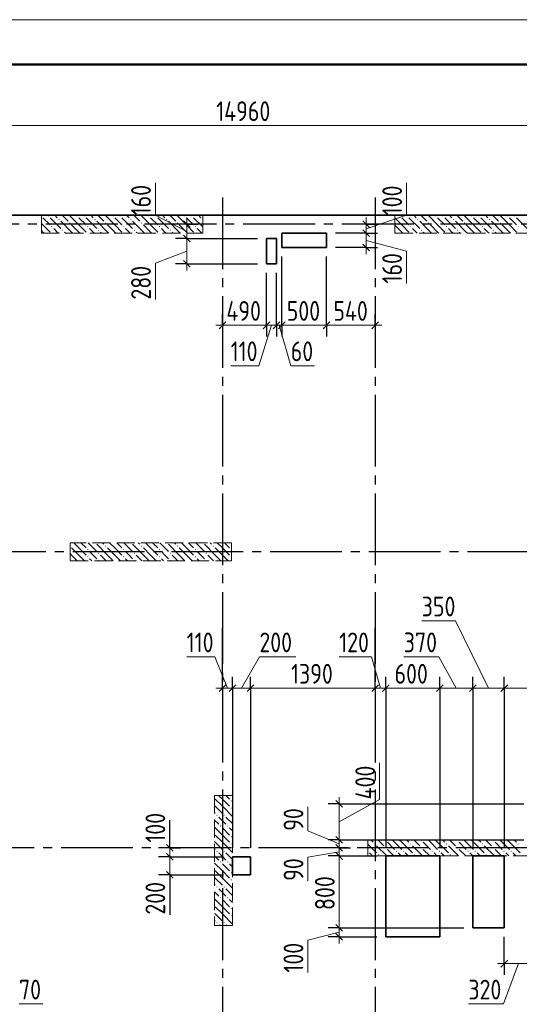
# Model space of a CAD drawing. Header units: millimetres. Extents: x 0 to 43617, y 0 to 59400.
# Tile 22 of 24: x 12361 to 17932, y 48426 to 59400. Entities that reach past the tile are written whole.
import ezdxf

# ---------------------------------------------------------------- set-up
doc = ezdxf.new("R2010")
doc.units = ezdxf.units.MM
doc.linetypes.add('______2', pattern=[270, 200, -70])
doc.linetypes.add('______5', pattern=[1100, 800, -100, 100, -100])
for name, color, linetype, lineweight in [('Standard', 7, 'Continuous', 25), ('ЖБ Пилон', 180, 'Continuous', 25), ('Оси', 40, '______5', 18), ('Примечания', 7, 'Continuous', 25), ('Размерная выноска', 7, 'Continuous', 13)]:
    doc.layers.add(name, color=color, linetype=linetype, lineweight=lineweight)
doc.layers.add('ЖБ Перекрытие верхний уровень', color=7, linetype='Continuous', lineweight=25, true_color=0xe0e0ff)
doc.layers.add('ЖБ Стена верхний уровень', color=7, linetype='Continuous', lineweight=25, true_color=0x006e00)
doc.styles.add('GOST 2.304-81', font='txt')

msp = doc.modelspace()

# ---------------------------------------------------------------- hatches: boundary and pattern name
at = {"layer": 'ЖБ Пилон', "linetype": 'Continuous', "lineweight": 18, "transparency": 33554687}
for points in [[(12604, 57217), (12607, 57213), (12604, 57210)], [(12674, 57213), (12681, 57220), (12687, 57213), (12681, 57207)], [(12794, 57173), (12801, 57180), (12807, 57173), (12801, 57167)], [(12994, 57213), (13001, 57220), (13007, 57213), (13001, 57207)], [(13074, 57213), (13081, 57220), (13087, 57213), (13081, 57207)], [(13194, 57173), (13201, 57180), (13207, 57173), (13201, 57167)], [(13394, 57213), (13401, 57220), (13407, 57213), (13401, 57207)], [(13474, 57213), (13481, 57220), (13487, 57213), (13481, 57207)], [(13594, 57173), (13601, 57180), (13607, 57173), (13601, 57167)], [(13794, 57213), (13801, 57220), (13807, 57213), (13801, 57207)], [(13874, 57213), (13881, 57220), (13887, 57213), (13881, 57207)], [(13994, 57173), (14001, 57180), (14007, 57173), (14001, 57167)], [(14194, 57213), (14201, 57220), (14207, 57213), (14201, 57207)], [(14274, 57213), (14281, 57220), (14287, 57213), (14281, 57207)], [(14394, 57173), (14401, 57180), (14404, 57177), (14404, 57170), (14401, 57167)], [(16594, 57213), (16601, 57220), (16607, 57213), (16601, 57207)], [(16674, 57213), (16681, 57220), (16687, 57213), (16681, 57207)], [(16794, 57173), (16801, 57180), (16807, 57173), (16801, 57167)], [(16994, 57213), (17001, 57220), (17007, 57213), (17001, 57207)], [(17074, 57213), (17081, 57220), (17087, 57213), (17081, 57207)], [(17194, 57173), (17201, 57180), (17207, 57173), (17201, 57167)], [(17394, 57213), (17401, 57220), (17407, 57213), (17401, 57207)], [(17474, 57213), (17481, 57220), (17487, 57213), (17481, 57207)], [(17594, 57173), (17601, 57180), (17607, 57173), (17601, 57167)], [(17794, 57213), (17801, 57220), (17807, 57213), (17801, 57207)], [(17874, 57213), (17881, 57220), (17887, 57213), (17881, 57207)], [(12714, 57093), (12721, 57100), (12727, 57093), (12721, 57087)], [(12914, 57133), (12921, 57140), (12927, 57133), (12921, 57127)], [(13114, 57093), (13121, 57100), (13127, 57093), (13121, 57087)], [(13314, 57133), (13321, 57140), (13327, 57133), (13321, 57127)], [(13514, 57093), (13521, 57100), (13527, 57093), (13521, 57087)], [(13714, 57133), (13721, 57140), (13727, 57133), (13721, 57127)], [(13914, 57093), (13921, 57100), (13927, 57093), (13921, 57087)], [(14114, 57133), (14121, 57140), (14127, 57133), (14121, 57127)], [(14314, 57093), (14321, 57100), (14327, 57093), (14321, 57087)], [(16714, 57093), (16721, 57100), (16727, 57093), (16721, 57087)], [(16914, 57133), (16921, 57140), (16927, 57133), (16921, 57127)], [(17114, 57093), (17121, 57100), (17127, 57093), (17121, 57087)], [(17314, 57133), (17321, 57140), (17327, 57133), (17321, 57127)], [(17514, 57093), (17521, 57100), (17527, 57093), (17521, 57087)], [(17714, 57133), (17721, 57140), (17727, 57133), (17721, 57127)], [(17914, 57093), (17921, 57100), (17927, 57093), (17921, 57087)], [(12834, 57053), (12841, 57060), (12847, 57053), (12841, 57047)], [(13234, 57053), (13241, 57060), (13247, 57053), (13241, 57047)], [(13634, 57053), (13641, 57060), (13647, 57053), (13641, 57047)], [(14034, 57053), (14041, 57060), (14047, 57053), (14041, 57047)], [(16834, 57053), (16841, 57060), (16847, 57053), (16841, 57047)], [(17234, 57053), (17241, 57060), (17247, 57053), (17241, 57047)], [(17634, 57053), (17641, 57060), (17647, 57053), (17641, 57047)], [(13204, 53570), (13201, 53567), (13198, 53570)], [(13604, 53570), (13601, 53567), (13598, 53570)], [(14004, 53570), (14001, 53567), (13998, 53570)], [(14404, 53570), (14401, 53567), (14398, 53570)], [(12924, 53537), (12927, 53533), (12924, 53530)], [(13114, 53493), (13121, 53500), (13127, 53493), (13121, 53487)], [(13234, 53453), (13241, 53460), (13247, 53453), (13241, 53447)], [(13314, 53533), (13321, 53540), (13327, 53533), (13321, 53527)], [(13514, 53493), (13521, 53500), (13527, 53493), (13521, 53487)], [(13634, 53453), (13641, 53460), (13647, 53453), (13641, 53447)], [(13714, 53533), (13721, 53540), (13727, 53533), (13721, 53527)], [(13914, 53493), (13921, 53500), (13927, 53493), (13921, 53487)], [(14034, 53453), (14041, 53460), (14047, 53453), (14041, 53447)], [(14114, 53533), (14121, 53540), (14127, 53533), (14121, 53527)], [(14314, 53493), (14321, 53500), (14327, 53493), (14321, 53487)], [(14434, 53453), (14441, 53460), (14447, 53453), (14441, 53447)], [(14514, 53533), (14521, 53540), (14527, 53533), (14521, 53527)], [(14714, 53493), (14721, 53500), (14724, 53497), (14724, 53490), (14721, 53487)], [(13114, 53413), (13121, 53420), (13127, 53413), (13121, 53407)], [(13234, 53373), (13241, 53380), (13247, 53373), (13244, 53370), (13238, 53370)], [(13514, 53413), (13521, 53420), (13527, 53413), (13521, 53407)], [(13634, 53373), (13641, 53380), (13647, 53373), (13644, 53370), (13638, 53370)], [(13914, 53413), (13921, 53420), (13927, 53413), (13921, 53407)], [(14034, 53373), (14041, 53380), (14047, 53373), (14044, 53370), (14038, 53370)], [(14314, 53413), (14321, 53420), (14327, 53413), (14321, 53407)], [(14434, 53373), (14441, 53380), (14447, 53373), (14444, 53370), (14438, 53370)], [(14714, 53413), (14721, 53420), (14724, 53417), (14724, 53410), (14721, 53407)], [(14714, 50693), (14721, 50700), (14727, 50693), (14721, 50687)], [(14714, 50613), (14721, 50620), (14727, 50613), (14721, 50607)], [(14554, 50533), (14561, 50540), (14567, 50533), (14561, 50527)], [(14634, 50533), (14641, 50540), (14647, 50533), (14641, 50527)], [(14594, 50413), (14601, 50420), (14607, 50413), (14601, 50407)], [(14674, 50413), (14681, 50420), (14687, 50413), (14681, 50407)], [(14714, 50293), (14721, 50300), (14727, 50293), (14721, 50287)], [(14714, 50213), (14721, 50220), (14727, 50213), (14721, 50207)], [(14554, 50133), (14561, 50140), (14567, 50133), (14561, 50127)], [(14634, 50133), (14641, 50140), (14647, 50133), (14641, 50127)], [(14594, 50013), (14601, 50020), (14607, 50013), (14601, 50007)], [(14674, 50013), (14681, 50020), (14687, 50013), (14681, 50007)], [(14714, 49893), (14721, 49900), (14727, 49893), (14721, 49887)], [(14554, 49733), (14561, 49740), (14567, 49733), (14561, 49727)], [(14634, 49733), (14641, 49740), (14647, 49733), (14641, 49727)], [(14714, 49813), (14721, 49820), (14727, 49813), (14721, 49807)], [(14594, 49613), (14601, 49620), (14607, 49613), (14601, 49607)], [(14674, 49613), (14681, 49620), (14687, 49613), (14681, 49607)], [(14714, 49493), (14721, 49500), (14727, 49493), (14721, 49487)], [(14714, 49413), (14721, 49420), (14727, 49413), (14721, 49407)], [(14554, 49333), (14561, 49340), (14567, 49333), (14561, 49327)], [(14634, 49333), (14641, 49340), (14647, 49333), (14641, 49327)]]:
    msp.add_hatch(color=7, dxfattribs=at).paths.add_polyline_path(points, flags=16)
at = {"layer": 'ЖБ Стена верхний уровень', "linetype": 'Continuous', "lineweight": 18, "transparency": 33554687}
for points in [[(16434, 50253), (16441, 50260), (16447, 50253), (16441, 50247)], [(16834, 50253), (16841, 50260), (16847, 50253), (16841, 50247)], [(17234, 50253), (17241, 50260), (17247, 50253), (17241, 50247)], [(17634, 50253), (17641, 50260), (17647, 50253), (17641, 50247)], [(16314, 50213), (16321, 50220), (16327, 50213), (16321, 50207)], [(16434, 50173), (16441, 50180), (16447, 50173), (16441, 50167)], [(16714, 50213), (16721, 50220), (16727, 50213), (16721, 50207)], [(16834, 50173), (16841, 50180), (16847, 50173), (16841, 50167)], [(17114, 50213), (17121, 50220), (17127, 50213), (17121, 50207)], [(17234, 50173), (17241, 50180), (17247, 50173), (17241, 50167)], [(17514, 50213), (17521, 50220), (17527, 50213), (17521, 50207)], [(17634, 50173), (17641, 50180), (17647, 50173), (17641, 50167)], [(17914, 50213), (17921, 50220), (17927, 50213), (17921, 50207)], [(16244, 50137), (16247, 50133), (16244, 50130)], [(16354, 50093), (16361, 50100), (16367, 50093), (16361, 50087)], [(16554, 50133), (16561, 50140), (16567, 50133), (16561, 50127)], [(16634, 50133), (16641, 50140), (16647, 50133), (16641, 50127)], [(16754, 50093), (16761, 50100), (16767, 50093), (16761, 50087)], [(16954, 50133), (16961, 50140), (16967, 50133), (16961, 50127)], [(17034, 50133), (17041, 50140), (17047, 50133), (17041, 50127)], [(17154, 50093), (17161, 50100), (17167, 50093), (17161, 50087)], [(17354, 50133), (17361, 50140), (17367, 50133), (17361, 50127)], [(17434, 50133), (17441, 50140), (17447, 50133), (17441, 50127)], [(17554, 50093), (17561, 50100), (17567, 50093), (17561, 50087)], [(17754, 50133), (17761, 50140), (17767, 50133), (17761, 50127)], [(17834, 50133), (17841, 50140), (17847, 50133), (17841, 50127)]]:
    msp.add_hatch(color=7, dxfattribs=at).paths.add_polyline_path(points, flags=16)

# ---------------------------------------------------------------- linework, layer by layer
at = {"layer": 'Standard', "color": 7, "linetype": 'Continuous', "lineweight": 13, "transparency": 33554687}
for p, q in [((22354, 58220), (7394, 58220)), ((13874, 57220), (13874, 57580)), ((16674, 57220), (16674, 57580)), ((14224, 57040), (13874, 57220)), ((14224, 57120), (14224, 57195)), ((16224, 57070), (16674, 57220)), ((16224, 57120), (16224, 57195)), ((14224, 57120), (14224, 56960)), ((16224, 57120), (16224, 57020)), ((14224, 56960), (14224, 56680)), ((16224, 57020), (16224, 56860)), ((16224, 56940), (16674, 56820)), ((16224, 56860), (16224, 56785)), ((14224, 56820), (13874, 56687)), ((16674, 56820), (16674, 56460)), ((13874, 56687), (13874, 56280)), ((14224, 56680), (14224, 56605)), ((14624, 55994), (14549, 55994)), ((14624, 55994), (15114, 55994)), ((15169, 55994), (15027, 55544)), ((15114, 55994), (15224, 55994)), ((15224, 55994), (15284, 55994)), ((15254, 55994), (15384, 55544)), ((15284, 55994), (15784, 55994)), ((15784, 55994), (16324, 55994)), ((16324, 55994), (16399, 55994)), ((15027, 55544), (14714, 55544)), ((15384, 55544), (15650, 55544)), ((17219, 52700), (16844, 52700)), ((17589, 51950), (17219, 52700)), ((14537, 52300), (14224, 52300)), ((14679, 51950), (14537, 52300)), ((14834, 51950), (15034, 52300)), ((15034, 52300), (15441, 52300)), ((16284, 52300), (15924, 52300)), ((16384, 51950), (16284, 52300)), ((17035, 52300), (16644, 52300)), ((17229, 51950), (17035, 52300)), ((14624, 51950), (14549, 51950)), ((14734, 51950), (14624, 51950)), ((14934, 51950), (14734, 51950)), ((16324, 51950), (14934, 51950)), ((16444, 51950), (16324, 51950)), ((17044, 51950), (16444, 51950)), ((17414, 51950), (17044, 51950)), ((17764, 51950), (17414, 51950)), ((18154, 51950), (17764, 51950)), ((16374, 50710), (16374, 51117)), ((15924, 50660), (15924, 50735)), ((15924, 50460), (16374, 50710)), ((15574, 50360), (15574, 50626)), ((15924, 50215), (15574, 50360)), ((15924, 50260), (15924, 50170)), ((14034, 50170), (14034, 50245)), ((14034, 50070), (14034, 49870)), ((15924, 50125), (15574, 50068)), ((15574, 50068), (15574, 49802)), ((14034, 49870), (14034, 49795)), ((15924, 49280), (15924, 49180)), ((15924, 49230), (15574, 49140)), ((15924, 49180), (15924, 49105)), ((15574, 49140), (15574, 48780)), ((17764, 48880), (17689, 48880)), ((17924, 48880), (17755, 48430)), ((17764, 48880), (18084, 48880)), ((12354, 48430), (12620, 48430)), ((17755, 48430), (17364, 48430))]:
    msp.add_line(p, q, dxfattribs=at)
at = {"layer": 'Standard', "color": 251, "linetype": 'Continuous', "lineweight": -3, "true_color": 0x656565, "transparency": 33554687}
for p, q in [((14224, 57120), (14099, 57120)), ((14224, 57120), (14349, 57120)), ((14224, 57120), (14224, 57120)), ((16224, 57120), (16099, 57120)), ((16224, 57120), (16349, 57120)), ((16224, 57120), (16224, 57120)), ((14224, 56960), (14099, 56960)), ((14224, 56960), (14349, 56960)), ((14224, 56960), (15014, 56960)), ((16224, 57020), (15884, 57020)), ((16224, 57020), (16099, 57020)), ((16224, 57020), (16349, 57020)), ((16224, 56860), (15884, 56860)), ((16224, 56860), (16099, 56860)), ((16224, 56860), (16349, 56860)), ((14224, 56680), (14099, 56680)), ((14224, 56680), (14349, 56680)), ((14224, 56680), (15014, 56680)), ((14624, 55994), (14624, 56119)), ((15114, 55994), (15114, 56119)), ((15224, 55994), (15224, 56119)), ((15284, 55994), (15284, 56119)), ((15784, 55994), (15784, 56119)), ((16324, 55994), (16324, 56119)), ((14624, 55994), (14624, 55869)), ((14624, 55994), (14624, 55994)), ((15114, 55994), (15114, 55869)), ((15224, 55994), (15224, 55869)), ((15284, 55994), (15284, 55869)), ((15784, 55994), (15784, 55869)), ((16324, 55994), (16324, 55869)), ((16324, 55994), (16324, 55994)), ((14624, 51950), (14624, 52075)), ((14734, 51950), (14734, 52075)), ((14934, 51950), (14934, 52075)), ((16324, 51950), (16324, 52075)), ((16444, 51950), (16444, 52075)), ((17044, 51950), (17044, 52075)), ((17414, 51950), (17414, 52075)), ((17764, 51950), (17764, 52075)), ((14624, 51950), (14624, 51825)), ((14734, 51950), (14734, 51825)), ((14734, 51950), (14734, 50170)), ((14934, 51950), (14934, 51825)), ((14934, 51950), (14934, 50170)), ((16324, 51950), (16324, 51825)), ((16444, 51950), (16444, 51825)), ((16444, 51950), (16444, 50180)), ((17044, 51950), (17044, 51825)), ((17044, 51950), (17044, 50180)), ((17414, 51950), (17414, 51825)), ((17414, 51950), (17414, 50180)), ((17764, 51950), (17764, 51825)), ((17764, 51950), (17764, 50180)), ((15924, 50660), (15799, 50660)), ((15924, 50660), (16049, 50660)), ((15924, 50260), (15799, 50260)), ((15924, 50260), (16049, 50260)), ((14034, 50170), (13909, 50170)), ((14034, 50170), (14159, 50170)), ((14034, 50170), (14034, 50170)), ((15924, 50170), (15799, 50170)), ((15924, 50170), (16049, 50170)), ((15924, 50170), (15924, 50170)), ((14034, 50070), (13909, 50070)), ((14034, 50070), (14159, 50070)), ((14034, 50070), (14634, 50070)), ((15924, 50080), (15799, 50080)), ((15924, 50080), (16049, 50080)), ((14034, 49870), (13909, 49870)), ((14034, 49870), (14159, 49870)), ((14034, 49870), (14634, 49870)), ((15924, 49280), (15799, 49280)), ((15924, 49280), (16049, 49280)), ((15924, 49280), (17314, 49280)), ((15924, 49180), (15799, 49180)), ((15924, 49180), (16049, 49180)), ((15924, 49180), (16344, 49180)), ((17764, 48880), (17764, 49180)), ((17764, 48880), (17764, 49005)), ((17764, 48880), (17764, 48755))]:
    msp.add_line(p, q, dxfattribs=at)
at = {"layer": 'Standard', "color": 7, "linetype": 'Continuous', "lineweight": 25, "transparency": 33554687}
for p, q in [((14186, 57157), (14261, 57083)), ((16187, 57157), (16262, 57083)), ((14186, 56997), (14261, 56923)), ((16187, 57057), (16262, 56983)), ((16187, 56897), (16262, 56823)), ((14186, 56717), (14261, 56642)), ((14586, 55956), (14661, 56031)), ((15077, 55956), (15151, 56031)), ((15186, 55956), (15261, 56031)), ((15246, 55956), (15322, 56031)), ((15746, 55956), (15821, 56031)), ((16286, 55956), (16361, 56031)), ((14661, 51988), (14586, 51912)), ((14771, 51988), (14697, 51912)), ((14971, 51988), (14897, 51912)), ((16361, 51988), (16286, 51912)), ((16482, 51988), (16407, 51912)), ((17082, 51988), (17007, 51912)), ((17451, 51988), (17377, 51912)), ((17802, 51988), (17726, 51912)), ((15886, 50697), (15961, 50623)), ((15886, 50297), (15961, 50223)), ((13997, 50208), (14071, 50133)), ((15886, 50208), (15961, 50133)), ((13997, 50108), (14071, 50033)), ((15886, 50117), (15961, 50042)), ((13997, 49908), (14071, 49833)), ((15886, 49317), (15961, 49242)), ((15886, 49217), (15961, 49142)), ((17726, 48842), (17802, 48917))]:
    msp.add_line(p, q, dxfattribs=at)
at = {"layer": 'Standard', "color": 7, "linetype": 'Continuous', "lineweight": 13, "transparency": 33554687}
msp.add_lwpolyline([(0, 0), (42000, 0), (42000, 59400), (0, 59400), (0, 0)], close=True, dxfattribs=at)
for points in [[(42000, 59400), (0, 59400), (0, 0), (42000, 0), (42000, 59400)], [(7674, 10380), (33074, 10380), (33074, 57220), (7674, 57220), (7674, 10380)], [(15924, 50660), (15924, 50420), (15924, 50420), (15924, 50260)], [(14034, 50170), (14034, 50130), (14034, 50130), (14034, 50070)], [(15924, 50170), (15924, 50134), (15924, 50134), (15924, 50080)], [(15924, 50080), (15924, 49608), (15924, 49608), (15924, 49474), (15924, 49474), (15924, 49280)]]:
    msp.add_lwpolyline(points, dxfattribs=at)
at = {"layer": 'Standard', "color": 7, "linetype": 'Continuous', "lineweight": 50, "transparency": 33554687}
msp.add_lwpolyline([(2000, 58900), (41500, 58900), (41500, 500), (2000, 500), (2000, 58900)], close=True, dxfattribs=at)
at = {"layer": 'Standard', "color": 7, "linetype": 'Continuous', "lineweight": 25, "transparency": 33554687}
msp.add_lwpolyline([(7394, 10100), (33074, 10100), (33074, 57220), (7394, 57220), (7394, 10100)], dxfattribs=at)
at = {"layer": 'Standard', "color": 251, "linetype": 'Continuous', "lineweight": -3, "true_color": 0x656565, "transparency": 33554687}
for points in [[(15284, 55994), (15284, 56011), (15284, 56011), (15284, 56011), (15284, 56011), (15284, 56092), (15284, 56092), (15284, 56760)], [(15784, 55994), (15784, 56011), (15784, 56011), (15784, 56154), (15784, 56154), (15784, 56760)], [(15114, 55994), (15114, 56011), (15114, 56011), (15114, 56011), (15114, 56011), (15114, 56071), (15114, 56071), (15114, 56580)], [(15224, 55994), (15224, 56011), (15224, 56011), (15224, 56011), (15224, 56011), (15224, 56084), (15224, 56084), (15224, 56580)], [(14624, 51950), (14624, 52297), (14624, 52297), (14624, 52620)], [(16324, 51950), (16324, 51967), (16324, 51967), (16324, 52220), (16324, 52220), (16324, 52250), (16324, 52250), (16324, 52292), (16324, 52292), (16324, 52620)], [(15924, 50660), (16318, 50660), (16318, 50660), (16342, 50660), (16342, 50660), (16350, 50660), (16350, 50660), (16351, 50660), (16351, 50660), (17984, 50660)], [(15924, 50260), (15990, 50260), (15990, 50260), (16184, 50260), (16184, 50260), (16205, 50260), (16205, 50260), (17984, 50260)], [(15924, 50080), (16110, 50080), (16110, 50080), (16139, 50080), (16139, 50080), (16344, 50080)]]:
    msp.add_lwpolyline(points, dxfattribs=at)
at = {"layer": 'ЖБ Перекрытие верхний уровень', "color": 7, "linetype": 'Continuous', "lineweight": 35, "transparency": 33554687}
for p, q in [((22354, 57220), (8924, 57220)), ((15224, 56960), (15114, 56960)), ((15114, 56960), (15114, 56680)), ((15224, 56680), (15224, 56960)), ((15784, 57020), (15284, 57020)), ((15284, 57020), (15284, 56860)), ((15784, 56860), (15784, 57020)), ((15284, 56860), (15784, 56860)), ((15114, 56680), (15224, 56680)), ((14934, 50070), (14734, 50070)), ((14734, 50070), (14734, 49870)), ((14934, 49870), (14934, 50070)), ((17044, 50080), (16444, 50080)), ((16444, 50080), (16444, 49180)), ((17044, 49180), (17044, 50080)), ((17764, 50080), (17414, 50080)), ((17414, 50080), (17414, 49280)), ((17764, 49280), (17764, 50080)), ((14734, 49870), (14934, 49870)), ((17414, 49280), (17764, 49280)), ((16444, 49180), (17044, 49180))]:
    msp.add_line(p, q, dxfattribs=at)
at = {"layer": 'ЖБ Пилон', "color": 253, "linetype": '______2', "lineweight": 13, "true_color": 0xa0a0a0, "transparency": 33554687}
for p, q in [((14404, 57220), (12604, 57220)), ((12604, 57220), (12604, 57020)), ((14404, 57020), (14404, 57220)), ((18344, 57220), (16544, 57220)), ((16544, 57220), (16544, 57020)), ((12604, 57020), (14404, 57020)), ((16544, 57020), (18344, 57020)), ((14724, 53570), (12924, 53570)), ((12924, 53570), (12924, 53370)), ((14724, 53370), (14724, 53570)), ((12924, 53370), (14724, 53370)), ((14534, 50755), (14534, 49305)), ((14734, 50755), (14534, 50755)), ((14734, 49305), (14734, 50755)), ((14534, 49305), (14734, 49305))]:
    msp.add_line(p, q, dxfattribs=at)
at = {"layer": 'ЖБ Пилон', "color": 9, "linetype": 'Continuous', "lineweight": 18, "true_color": 0xc7c7c7, "transparency": 33554687}
for p, q in [((12621, 57193), (12701, 57113)), ((12701, 57193), (12821, 57073)), ((12754, 57220), (12781, 57193)), ((12834, 57220), (12901, 57153)), ((13021, 57113), (12914, 57220)), ((13021, 57193), (13101, 57113)), ((13101, 57193), (13221, 57073)), ((13154, 57220), (13181, 57193)), ((13234, 57220), (13301, 57153)), ((13421, 57113), (13314, 57220)), ((13421, 57193), (13501, 57113)), ((13501, 57193), (13621, 57073)), ((13554, 57220), (13581, 57193)), ((13634, 57220), (13701, 57153)), ((13821, 57113), (13714, 57220)), ((13821, 57193), (13901, 57113)), ((13901, 57193), (14021, 57073)), ((13954, 57220), (13981, 57193)), ((14034, 57220), (14101, 57153)), ((14221, 57113), (14114, 57220)), ((14221, 57193), (14301, 57113)), ((14301, 57193), (14404, 57090)), ((14354, 57220), (14381, 57193)), ((16621, 57113), (16544, 57190)), ((16621, 57193), (16701, 57113)), ((16701, 57193), (16821, 57073)), ((16754, 57220), (16781, 57193)), ((16834, 57220), (16901, 57153)), ((17021, 57113), (16914, 57220)), ((17021, 57193), (17101, 57113)), ((17101, 57193), (17221, 57073)), ((17154, 57220), (17181, 57193)), ((17234, 57220), (17301, 57153)), ((17421, 57113), (17314, 57220)), ((17421, 57193), (17501, 57113)), ((17501, 57193), (17621, 57073)), ((17554, 57220), (17581, 57193)), ((17634, 57220), (17701, 57153)), ((17821, 57113), (17714, 57220)), ((17821, 57193), (17901, 57113)), ((17901, 57193), (18021, 57073)), ((12621, 57113), (12604, 57130)), ((12621, 57113), (12701, 57033)), ((12781, 57033), (12741, 57073)), ((12941, 57033), (12821, 57153)), ((12941, 57113), (13021, 57033)), ((13021, 57113), (13101, 57033)), ((13181, 57033), (13141, 57073)), ((13341, 57033), (13221, 57153)), ((13341, 57113), (13421, 57033)), ((13421, 57113), (13501, 57033)), ((13581, 57033), (13541, 57073)), ((13741, 57033), (13621, 57153)), ((13741, 57113), (13821, 57033)), ((13821, 57113), (13901, 57033)), ((13981, 57033), (13941, 57073)), ((14141, 57033), (14021, 57153)), ((14141, 57113), (14221, 57033)), ((14221, 57113), (14301, 57033)), ((14381, 57033), (14341, 57073)), ((16544, 57110), (16621, 57033)), ((16621, 57113), (16701, 57033)), ((16781, 57033), (16741, 57073)), ((16941, 57033), (16821, 57153)), ((16941, 57113), (17021, 57033)), ((17021, 57113), (17101, 57033)), ((17181, 57033), (17141, 57073)), ((17341, 57033), (17221, 57153)), ((17341, 57113), (17421, 57033)), ((17421, 57113), (17501, 57033)), ((17581, 57033), (17541, 57073)), ((17741, 57033), (17621, 57153)), ((17741, 57113), (17821, 57033)), ((17821, 57113), (17901, 57033)), ((12604, 57050), (12621, 57033)), ((12621, 57033), (12634, 57020)), ((12794, 57020), (12781, 57033)), ((12861, 57033), (12874, 57020)), ((12941, 57033), (12954, 57020)), ((13021, 57033), (13034, 57020)), ((13194, 57020), (13181, 57033)), ((13261, 57033), (13274, 57020)), ((13341, 57033), (13354, 57020)), ((13421, 57033), (13434, 57020)), ((13594, 57020), (13581, 57033)), ((13661, 57033), (13674, 57020)), ((13741, 57033), (13754, 57020)), ((13821, 57033), (13834, 57020)), ((13994, 57020), (13981, 57033)), ((14061, 57033), (14074, 57020)), ((14141, 57033), (14154, 57020)), ((14221, 57033), (14234, 57020)), ((14394, 57020), (14381, 57033)), ((16544, 57030), (16554, 57020)), ((16621, 57033), (16634, 57020)), ((16794, 57020), (16781, 57033)), ((16861, 57033), (16874, 57020)), ((16941, 57033), (16954, 57020)), ((17021, 57033), (17034, 57020)), ((17194, 57020), (17181, 57033)), ((17261, 57033), (17274, 57020)), ((17341, 57033), (17354, 57020)), ((17421, 57033), (17434, 57020)), ((17594, 57020), (17581, 57033)), ((17661, 57033), (17674, 57020)), ((17741, 57033), (17754, 57020)), ((17821, 57033), (17834, 57020)), ((13021, 53513), (12964, 53570)), ((13044, 53570), (13101, 53513)), ((13124, 53570), (13221, 53473)), ((13341, 53433), (13221, 53553)), ((13284, 53570), (13301, 53553)), ((13421, 53513), (13364, 53570)), ((13444, 53570), (13501, 53513)), ((13524, 53570), (13621, 53473)), ((13741, 53433), (13621, 53553)), ((13684, 53570), (13701, 53553)), ((13821, 53513), (13764, 53570)), ((13844, 53570), (13901, 53513)), ((13924, 53570), (14021, 53473)), ((14141, 53433), (14021, 53553)), ((14084, 53570), (14101, 53553)), ((14221, 53513), (14164, 53570)), ((14244, 53570), (14301, 53513)), ((14324, 53570), (14421, 53473)), ((14541, 53433), (14421, 53553)), ((14484, 53570), (14501, 53553)), ((14621, 53513), (14564, 53570)), ((14644, 53570), (14701, 53513)), ((12941, 53433), (12924, 53450)), ((12941, 53513), (13021, 53433)), ((13021, 53513), (13101, 53433)), ((13181, 53433), (13141, 53473)), ((13341, 53513), (13421, 53433)), ((13421, 53513), (13501, 53433)), ((13581, 53433), (13541, 53473)), ((13741, 53513), (13821, 53433)), ((13821, 53513), (13901, 53433)), ((13981, 53433), (13941, 53473)), ((14141, 53513), (14221, 53433)), ((14221, 53513), (14301, 53433)), ((14381, 53433), (14341, 53473)), ((14541, 53513), (14621, 53433)), ((14621, 53513), (14701, 53433)), ((12924, 53370), (12924, 53370)), ((12941, 53433), (13004, 53370)), ((13021, 53433), (13084, 53370)), ((13141, 53393), (13164, 53370)), ((13221, 53393), (13181, 53433)), ((13261, 53433), (13324, 53370)), ((13341, 53433), (13404, 53370)), ((13421, 53433), (13484, 53370)), ((13541, 53393), (13564, 53370)), ((13621, 53393), (13581, 53433)), ((13661, 53433), (13724, 53370)), ((13741, 53433), (13804, 53370)), ((13821, 53433), (13884, 53370)), ((13941, 53393), (13964, 53370)), ((14021, 53393), (13981, 53433)), ((14061, 53433), (14124, 53370)), ((14141, 53433), (14204, 53370)), ((14221, 53433), (14284, 53370)), ((14341, 53393), (14364, 53370)), ((14421, 53393), (14381, 53433)), ((14461, 53433), (14524, 53370)), ((14541, 53433), (14604, 53370)), ((14621, 53433), (14684, 53370)), ((14541, 50713), (14621, 50633)), ((14621, 50713), (14579, 50755)), ((14621, 50713), (14701, 50633)), ((14659, 50755), (14701, 50713)), ((14541, 50633), (14534, 50640)), ((14541, 50633), (14621, 50553)), ((14621, 50633), (14734, 50520)), ((14534, 50560), (14541, 50553)), ((14534, 50480), (14581, 50433)), ((14621, 50473), (14581, 50513)), ((14661, 50513), (14734, 50440)), ((14621, 50313), (14534, 50400)), ((14661, 50433), (14621, 50473)), ((14621, 50393), (14701, 50313)), ((14701, 50393), (14734, 50360)), ((14541, 50313), (14621, 50233)), ((14621, 50313), (14701, 50233)), ((14541, 50233), (14534, 50240)), ((14534, 50160), (14541, 50153)), ((14541, 50233), (14621, 50153)), ((14621, 50233), (14734, 50120)), ((14534, 50080), (14581, 50033)), ((14621, 50073), (14581, 50113)), ((14661, 50033), (14621, 50073)), ((14661, 50113), (14734, 50040)), ((14621, 49913), (14534, 50000)), ((14621, 49993), (14701, 49913)), ((14701, 49993), (14734, 49960)), ((14541, 49833), (14534, 49840)), ((14541, 49913), (14621, 49833)), ((14541, 49833), (14621, 49753)), ((14621, 49913), (14701, 49833)), ((14621, 49833), (14734, 49720)), ((14534, 49760), (14541, 49753)), ((14621, 49673), (14581, 49713)), ((14661, 49713), (14734, 49640)), ((14534, 49680), (14581, 49633)), ((14661, 49633), (14621, 49673)), ((14621, 49513), (14534, 49600)), ((14541, 49513), (14621, 49433)), ((14621, 49593), (14701, 49513)), ((14621, 49513), (14701, 49433)), ((14701, 49593), (14734, 49560)), ((14541, 49433), (14534, 49440)), ((14541, 49433), (14621, 49353)), ((14621, 49433), (14734, 49320)), ((14534, 49360), (14541, 49353)), ((14589, 49305), (14581, 49313)), ((14661, 49313), (14669, 49305))]:
    msp.add_line(p, q, dxfattribs=at)
at = {"layer": 'ЖБ Стена верхний уровень', "color": 251, "linetype": '______2', "lineweight": 13, "true_color": 0x656565, "transparency": 33554687}
for p, q in [((22024, 50260), (16244, 50260)), ((16244, 50260), (16244, 50080)), ((16244, 50080), (22024, 50080))]:
    msp.add_line(p, q, dxfattribs=at)
at = {"layer": 'ЖБ Стена верхний уровень', "color": 9, "linetype": 'Continuous', "lineweight": 18, "true_color": 0xc7c7c7, "transparency": 33554687}
for p, q in [((16274, 50260), (16301, 50233)), ((16381, 50233), (16354, 50260)), ((16541, 50233), (16514, 50260)), ((16594, 50260), (16621, 50233)), ((16674, 50260), (16701, 50233)), ((16781, 50233), (16754, 50260)), ((16941, 50233), (16914, 50260)), ((16994, 50260), (17021, 50233)), ((17074, 50260), (17101, 50233)), ((17181, 50233), (17154, 50260)), ((17341, 50233), (17314, 50260)), ((17394, 50260), (17421, 50233)), ((17474, 50260), (17501, 50233)), ((17581, 50233), (17554, 50260)), ((17741, 50233), (17714, 50260)), ((17794, 50260), (17821, 50233)), ((17874, 50260), (17901, 50233)), ((16244, 50210), (16341, 50113)), ((16341, 50193), (16454, 50080)), ((16421, 50193), (16381, 50233)), ((16461, 50233), (16541, 50153)), ((16461, 50153), (16534, 50080)), ((16541, 50233), (16621, 50153)), ((16621, 50233), (16741, 50113)), ((16741, 50193), (16854, 50080)), ((16821, 50193), (16781, 50233)), ((16861, 50233), (16941, 50153)), ((16861, 50153), (16934, 50080)), ((16941, 50233), (17021, 50153)), ((17021, 50233), (17141, 50113)), ((17141, 50193), (17254, 50080)), ((17221, 50193), (17181, 50233)), ((17261, 50233), (17341, 50153)), ((17261, 50153), (17334, 50080)), ((17341, 50233), (17421, 50153)), ((17421, 50233), (17541, 50113)), ((17541, 50193), (17654, 50080)), ((17621, 50193), (17581, 50233)), ((17661, 50233), (17741, 50153)), ((17661, 50153), (17734, 50080)), ((17741, 50233), (17821, 50153)), ((17821, 50233), (17941, 50113)), ((16261, 50113), (16294, 50080)), ((16614, 50080), (16581, 50113)), ((16661, 50113), (16694, 50080)), ((17014, 50080), (16981, 50113)), ((17061, 50113), (17094, 50080)), ((17414, 50080), (17381, 50113)), ((17461, 50113), (17494, 50080)), ((17814, 50080), (17781, 50113)), ((17861, 50113), (17894, 50080))]:
    msp.add_line(p, q, dxfattribs=at)
at = {"layer": 'Оси', "color": 8, "linetype": '______5', "lineweight": -3, "transparency": 33554687}
for p, q in [((14624, 57420), (14624, 7100)), ((16324, 57420), (16324, 7100)), ((23354, 57120), (4600, 57120)), ((22554, 53470), (4600, 53470)), ((26824, 50170), (4600, 50170))]:
    msp.add_line(p, q, dxfattribs=at)
at = {"layer": 'Размерная выноска', "color": 7, "linetype": 'Continuous', "lineweight": 25, "transparency": 33554687}
for p, q in [((14034, 50170), (14034, 50480)), ((14034, 49875), (14034, 49425))]:
    msp.add_line(p, q, dxfattribs=at)

# ---------------------------------------------------------------- texts
at = {"layer": 'Standard', "color": 7, "linetype": 'Continuous', "lineweight": 25, "transparency": 33554687, "char_height": 220, "attachment_point": 7, "style": 'GOST 2.304-81'}
for s, insert, width in [('14960', (14553, 58270), 766.4), ('490', (14666, 56044), 531.96), ('500', (15339, 56044), 516.4), ('540', (15859, 56044), 516.39), ('110', (14714, 55594), 438.2), ('60', (15384, 55594), 391.31), ('350', (16844, 52750), 500.82), ('110', (14224, 52350), 438.2), ('200', (15034, 52350), 531.96), ('120', (15924, 52350), 485.08), ('370', (16644, 52350), 516.4), ('1390', (15387, 52000), 610.16), ('600', (16541, 52000), 531.97), ('70', (12354, 48480), 391.31), ('320', (17364, 48480), 516.39)]:
    msp.add_mtext(s, dxfattribs=dict(at, insert=insert, width=width))
at = {"layer": 'Standard', "color": 7, "linetype": 'Continuous', "lineweight": 25, "transparency": 33554687, "char_height": 220, "attachment_point": 7, "rotation": 90, "style": 'GOST 2.304-81'}
for s, insert, width in [('160', (13824, 57220), 485.09), ('100', (16624, 57220), 485.09), ('160', (16624, 56460), 485.07), ('280', (13824, 56280), 531.97), ('400', (16324, 50710), 531.97), ('100', (13984, 50228), 485.08), ('90', (15524, 50360), 391.31), ('90', (15524, 49802), 391.32), ('800', (15874, 49477), 531.96), ('200', (13984, 49426), 531.96), ('100', (15524, 48780), 485.07)]:
    msp.add_mtext(s, dxfattribs=dict(at, insert=insert, width=width))
at = {"layer": 'Примечания', "color": 7, "linetype": 'Continuous', "lineweight": 25, "transparency": 33554687, "insert": (8574, 51305), "char_height": 250, "width": 3189.08, "attachment_point": 7, "style": 'GOST 2.304-81'}
msp.add_mtext('Терморазьем\\~400х150мм', dxfattribs=at)

doc.saveas('drawing.dxf')
